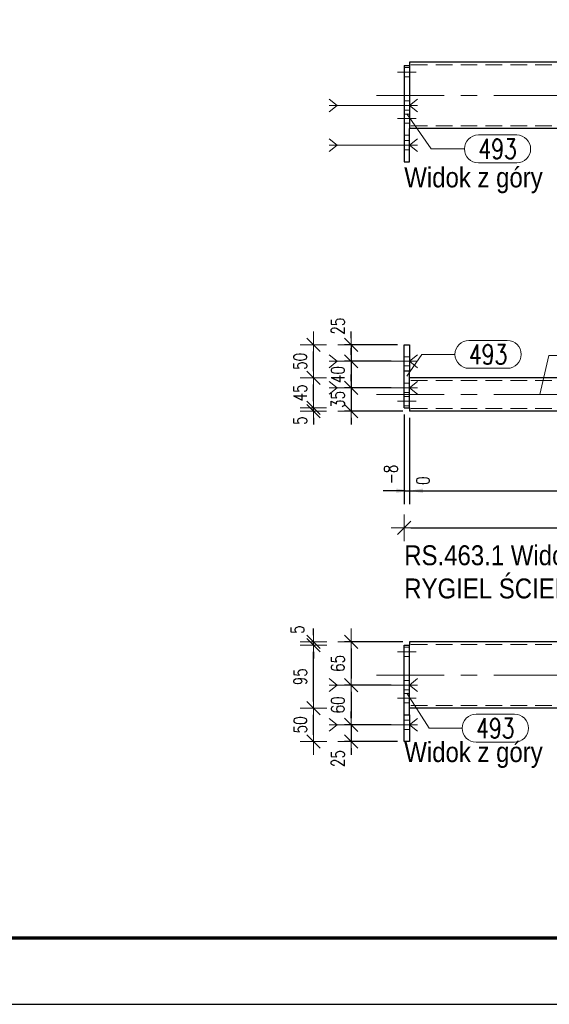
# Model space of a CAD drawing. Header units: millimetres. Extents: x -877 to 135, y 14151 to 14821.
# Tile 6 of 46: x -569 to -489, y 14151 to 14299. Entities that reach past the tile are written whole.
import ezdxf

# ---------------------------------------------------------------- set-up
doc = ezdxf.new("R2010")
doc.units = ezdxf.units.MM
doc.header["$LTSCALE"] = 10
doc.linetypes.add('HIDDEN', pattern=[0.375, 0.25, -0.125])
doc.linetypes.add('MITTE', pattern=[2, 1.25, -0.25, 0.25, -0.25])
doc.layers.get('Defpoints').update_dxf_attribs({"color": 1})
doc.layers.add('_FORMATKA', color=8, linetype='Continuous', plot=False)
for name, color, linetype, lineweight in [('_RAMKA', 7, 'Continuous', 35), ('PS_Bolt', 4, 'Continuous', 13), ('PS_DIM', 4, 'Continuous', 13), ('PS_Hidden', 2, 'HIDDEN', 9), ('PS_Mid', 5, 'MITTE', 15), ('PS_Pos', 1, 'Continuous', 15), ('PS_Shape', 161, 'Continuous', 30), ('PS_SOLID', 7, 'Continuous', 30), ('PS_TEXT', 3, 'Continuous', 18)]:
    doc.layers.add(name, color=color, linetype=linetype, lineweight=lineweight)
doc.styles.add('gil', font='txt', dxfattribs={"width": 0.9})
doc.styles.add('simplex', font='simplex.shx', dxfattribs={"width": 0.75})
doc.dimstyles.new('1_10_GŁ_DS1-LS10', dxfattribs={"dimtxt": 2, "dimasz": 2, "dimexe": 2, "dimexo": 1, "dimgap": 1, "dimtad": 1, "dimjust": 4, "dimdec": 0, "dimlfac": 10, "dimtxsty": 'simplex', "dimblk1": 'NONE', "dimsah": 1, "dimcen": 2, "dimclrd": 256, "dimclre": 256, "dimclrt": 3, "dimadec": 1, "dimazin": 0, "dimtfac": 1, "dimtdec": 0, "dimtmove": 2, "dimatfit": 3, "dimfxl": 1, "dimarcsym": 0})
doc.dimstyles.new('1_10_PRZ', dxfattribs={"dimtxt": 2, "dimasz": 1, "dimexe": 2, "dimexo": 5, "dimgap": 1, "dimtad": 1, "dimdec": 0, "dimlfac": 10, "dimtxsty": 'simplex', "dimblk": 'dimznak', "dimcen": 2, "dimse1": 1, "dimse2": 1, "dimclrt": 3, "dimadec": 1, "dimazin": 0, "dimtfac": 1, "dimtdec": 0, "dimtix": 1, "dimtmove": 2, "dimatfit": 3, "dimldrblk": 'dim-grot', "dimfxl": 1, "dimarcsym": 0})
doc.dimstyles.new('1_10_PRZ_DS1-LS10', dxfattribs={"dimtxt": 2, "dimasz": 1, "dimexe": 2, "dimexo": 5, "dimgap": 1, "dimtad": 1, "dimdec": 0, "dimlfac": 10, "dimtxsty": 'simplex', "dimblk": 'dimznak', "dimcen": 2, "dimse1": 1, "dimse2": 1, "dimclrt": 3, "dimadec": 1, "dimazin": 0, "dimtfac": 1, "dimtdec": 0, "dimtix": 1, "dimtmove": 2, "dimatfit": 3, "dimldrblk": 'dim-grot', "dimfxl": 1, "dimarcsym": 0})
doc.dimstyles.new('1_10_SC', dxfattribs={"dimtxt": 2, "dimasz": 1, "dimexe": 1, "dimexo": 1, "dimgap": 1, "dimtad": 1, "dimdec": 0, "dimlfac": 10, "dimtxsty": 'simplex', "dimblk": 'dimznak', "dimcen": 2, "dimclrd": 256, "dimclre": 256, "dimclrt": 3, "dimadec": 1, "dimazin": 0, "dimtfac": 1, "dimtdec": 0, "dimtix": 1, "dimtmove": 2, "dimatfit": 3, "dimldrblk": 'dim-grot', "dimfxl": 1, "dimarcsym": 0})

# ---------------------------------------------------------------- blocks, each defined once
blk = doc.blocks.new('dimznak')
at = {"color": 0}
for points in [[(0, 2), (0, -2)], [(-2, 0), (2, 0)]]:
    blk.add_lwpolyline(points, dxfattribs=at)
at = {"color": 2}
blk.add_lwpolyline([(1, 1), (-1, -1)], dxfattribs=at)
blk = doc.blocks.new('*D336')
at = {"layer": 'Defpoints', "color": 0, "transparency": 16777216}
for p in [(-511.03, 14250.44), (-519.03, 14247.94), (-512.03, 14247.94)]:
    blk.add_point(p, dxfattribs=at)
at = {"layer": 'PS_DIM', "lineweight": -2, "transparency": 16777216}
for p, q in [((-519.03, 14251.44), (-519.03, 14252.44)), ((-512.03, 14250.44), (-520.03, 14250.44)), ((-519.03, 14250.44), (-519.03, 14247.94)), ((-513.03, 14247.94), (-520.03, 14247.94)), ((-519.03, 14246.94), (-519.03, 14245.94))]:
    blk.add_line(p, q, dxfattribs=at)
for p, rotation in [((-519.03, 14250.44), 270), ((-519.03, 14247.94), 90)]:
    blk.add_blockref('dimznak', p, dxfattribs=dict(at, rotation=rotation))
at = {"layer": 'PS_DIM', "color": 3, "transparency": 16777216, "insert": (-521.03, 14253.24), "char_height": 2, "attachment_point": 5, "rotation": 90, "style": 'simplex'}
blk.add_mtext('25', dxfattribs=at)
blk = doc.blocks.new('dim-grot')
blk.add_hatch(color=256).paths.add_polyline_path([(0, 0), (-2, 0.5), (-2, -0.5)])
blk.add_lwpolyline([(0, 0), (-2, 0.5), (-2, -0.5), (0, 0)])
blk = doc.blocks.new('*D337')
at = {"layer": 'Defpoints', "color": 0, "transparency": 16777216}
for p in [(-512.03, 14247.94), (-519.03, 14243.94), (-512.03, 14243.94)]:
    blk.add_point(p, dxfattribs=at)
at = {"layer": 'PS_DIM', "lineweight": -2, "transparency": 16777216}
for p, q in [((-519.03, 14248.94), (-519.03, 14249.94)), ((-513.03, 14247.94), (-520.03, 14247.94)), ((-519.03, 14247.94), (-519.03, 14243.94)), ((-513.03, 14243.94), (-520.03, 14243.94)), ((-519.03, 14242.94), (-519.03, 14241.94))]:
    blk.add_line(p, q, dxfattribs=at)
for p, rotation in [((-519.03, 14247.94), 270), ((-519.03, 14243.94), 90)]:
    blk.add_blockref('dimznak', p, dxfattribs=dict(at, rotation=rotation))
at = {"layer": 'PS_DIM', "color": 3, "transparency": 16777216, "insert": (-521.03, 14245.94), "char_height": 2, "attachment_point": 5, "rotation": 90, "style": 'simplex'}
blk.add_mtext('40', dxfattribs=at)
blk = doc.blocks.new('*D338')
at = {"layer": 'Defpoints', "color": 0, "transparency": 16777216}
for p in [(-512.03, 14243.94), (-519.03, 14240.44), (-510.23, 14240.44)]:
    blk.add_point(p, dxfattribs=at)
at = {"layer": 'PS_DIM', "lineweight": -2, "transparency": 16777216}
for p, q in [((-519.03, 14244.94), (-519.03, 14245.94)), ((-513.03, 14243.94), (-520.03, 14243.94)), ((-519.03, 14243.94), (-519.03, 14240.44)), ((-511.23, 14240.44), (-520.03, 14240.44)), ((-519.03, 14239.44), (-519.03, 14238.44))]:
    blk.add_line(p, q, dxfattribs=at)
for p, rotation in [((-519.03, 14243.94), 270), ((-519.03, 14240.44), 90)]:
    blk.add_blockref('dimznak', p, dxfattribs=dict(at, rotation=rotation))
at = {"layer": 'PS_DIM', "color": 3, "transparency": 16777216, "insert": (-521.03, 14242.19), "char_height": 2, "attachment_point": 5, "rotation": 90, "style": 'simplex'}
blk.add_mtext('35', dxfattribs=at)
blk = doc.blocks.new('*D339')
at = {"layer": 'Defpoints', "color": 0, "transparency": 16777216}
for p in [(-524.73, 14240.94), (-511.03, 14240.94), (-510.23, 14240.44)]:
    blk.add_point(p, dxfattribs=at)
at = {"layer": 'PS_DIM', "color": 0, "lineweight": -2, "transparency": 16777216}
for p, q in [((-524.73, 14241.94), (-524.73, 14242.94)), ((-524.73, 14240.44), (-524.73, 14240.94)), ((-524.73, 14239.44), (-524.73, 14238.44))]:
    blk.add_line(p, q, dxfattribs=at)
for p, rotation in [((-524.73, 14240.94), 270), ((-524.73, 14240.44), 90)]:
    blk.add_blockref('dimznak', p, dxfattribs=dict(at, rotation=rotation))
at = {"layer": 'PS_DIM', "color": 3, "transparency": 16777216, "insert": (-526.73, 14239.01), "char_height": 2, "attachment_point": 5, "rotation": 90, "style": 'simplex'}
blk.add_mtext('5', dxfattribs=at)
blk = doc.blocks.new('*D340')
at = {"layer": 'Defpoints', "color": 0, "transparency": 16777216}
for p in [(-524.73, 14245.44), (-509.12, 14245.44), (-511.03, 14240.94)]:
    blk.add_point(p, dxfattribs=at)
at = {"layer": 'PS_DIM', "color": 0, "lineweight": -2, "transparency": 16777216}
blk.add_line((-524.73, 14241.94), (-524.73, 14244.44), dxfattribs=at)
for p, rotation in [((-524.73, 14245.44), 90), ((-524.73, 14240.94), 270)]:
    blk.add_blockref('dimznak', p, dxfattribs=dict(at, rotation=rotation))
at = {"layer": 'PS_DIM', "color": 3, "transparency": 16777216, "insert": (-526.73, 14243.19), "char_height": 2, "attachment_point": 5, "rotation": 90, "style": 'simplex'}
blk.add_mtext('45', dxfattribs=at)
blk = doc.blocks.new('*D341')
at = {"layer": 'Defpoints', "color": 0, "transparency": 16777216}
for p in [(-524.73, 14250.44), (-511.03, 14250.44), (-509.12, 14245.44)]:
    blk.add_point(p, dxfattribs=at)
at = {"layer": 'PS_DIM', "color": 0, "lineweight": -2, "transparency": 16777216}
blk.add_line((-524.73, 14246.44), (-524.73, 14249.44), dxfattribs=at)
for p, rotation in [((-524.73, 14250.44), 90), ((-524.73, 14245.44), 270)]:
    blk.add_blockref('dimznak', p, dxfattribs=dict(at, rotation=rotation))
at = {"layer": 'PS_DIM', "color": 3, "transparency": 16777216, "insert": (-526.73, 14247.94), "char_height": 2, "attachment_point": 5, "rotation": 90, "style": 'simplex'}
blk.add_mtext('50', dxfattribs=at)
blk = doc.blocks.new('*D347')
at = {"layer": 'Defpoints', "color": 0, "transparency": 16777216}
for p in [(-511.03, 14240.94), (-510.23, 14240.44), (-510.23, 14228.44)]:
    blk.add_point(p, dxfattribs=at)
at = {"layer": 'PS_DIM', "lineweight": -2, "transparency": 16777216}
for p, q in [((-511.03, 14239.94), (-511.03, 14226.44)), ((-510.23, 14239.44), (-510.23, 14226.44)), ((-511.03, 14228.44), (-513.03, 14228.44)), ((-511.03, 14228.44), (-510.23, 14228.44)), ((-508.23, 14228.44), (-506.23, 14228.44))]:
    blk.add_line(p, q, dxfattribs=at)
at = {"layer": 'PS_DIM', "transparency": 16777216}
blk.add_solid([(-508.23, 14228.77), (-508.23, 14228.11), (-510.23, 14228.44)], dxfattribs=at)
at = {"layer": 'PS_DIM', "color": 3, "transparency": 16777216, "insert": (-513.05, 14230.89), "char_height": 2, "attachment_point": 5, "rotation": 90, "style": 'simplex'}
blk.add_mtext('-8', dxfattribs=at)
blk = doc.blocks.new('_None')
blk = doc.blocks.new('*D348')
at = {"layer": 'Defpoints', "color": 0, "transparency": 16777216}
for p in [(-510.23, 14240.44), (-510.23, 14240.44), (-510.23, 14228.44)]:
    blk.add_point(p, dxfattribs=at)
at = {"layer": 'PS_DIM', "lineweight": -2, "transparency": 16777216}
for p, q in [((-510.23, 14239.44), (-510.23, 14226.44)), ((-510.23, 14239.44), (-510.23, 14226.44)), ((-512.23, 14228.44), (-514.23, 14228.44)), ((-510.23, 14228.44), (-508.23, 14228.44))]:
    blk.add_line(p, q, dxfattribs=at)
at = {"layer": 'PS_DIM', "transparency": 16777216}
blk.add_solid([(-512.23, 14228.77), (-512.23, 14228.11), (-510.23, 14228.44)], dxfattribs=at)
at = {"layer": 'PS_DIM', "color": 3, "transparency": 16777216, "insert": (-508.21, 14229.96), "char_height": 2, "attachment_point": 5, "rotation": 90, "style": 'simplex'}
blk.add_mtext('0', dxfattribs=at)
blk = doc.blocks.new('*D349')
at = {"layer": 'Defpoints', "color": 0, "transparency": 16777216}
for p in [(-510.23, 14240.44), (-457.83, 14240.44), (-457.83, 14228.44)]:
    blk.add_point(p, dxfattribs=at)
at = {"layer": 'PS_DIM', "lineweight": -2, "transparency": 16777216}
for p, q in [((-510.23, 14239.44), (-510.23, 14226.44)), ((-457.83, 14239.44), (-457.83, 14226.44)), ((-510.23, 14228.44), (-459.83, 14228.44))]:
    blk.add_line(p, q, dxfattribs=at)
at = {"layer": 'PS_DIM', "transparency": 16777216}
blk.add_solid([(-459.83, 14228.77), (-459.83, 14228.11), (-457.83, 14228.44)], dxfattribs=at)
at = {"layer": 'PS_DIM', "color": 3, "transparency": 16777216, "insert": (-459.85, 14232.1), "char_height": 2, "attachment_point": 5, "rotation": 90, "style": 'simplex'}
blk.add_mtext('2083', dxfattribs=at)
blk = doc.blocks.new('*D350')
at = {"layer": 'Defpoints', "color": 0, "transparency": 16777216}
for p in [(-457.03, 14240.94), (-510.23, 14240.44), (-457.03, 14228.44)]:
    blk.add_point(p, dxfattribs=at)
at = {"layer": 'PS_DIM', "lineweight": -2, "transparency": 16777216}
for p, q in [((-510.23, 14239.44), (-510.23, 14226.44)), ((-457.03, 14239.94), (-457.03, 14226.44)), ((-510.23, 14228.44), (-459.03, 14228.44))]:
    blk.add_line(p, q, dxfattribs=at)
at = {"layer": 'PS_DIM', "transparency": 16777216}
blk.add_solid([(-459.03, 14228.77), (-459.03, 14228.11), (-457.03, 14228.44)], dxfattribs=at)
at = {"layer": 'PS_DIM', "color": 3, "transparency": 16777216, "insert": (-455.01, 14231.78), "char_height": 2, "attachment_point": 5, "rotation": 90, "style": 'simplex'}
blk.add_mtext('2091', dxfattribs=at)
blk = doc.blocks.new('*D351')
at = {"layer": 'Defpoints', "color": 0, "transparency": 16777216}
for p in [(-510.23, 14205.67), (-519.03, 14199.17), (-512.03, 14199.17)]:
    blk.add_point(p, dxfattribs=at)
at = {"layer": 'PS_DIM', "lineweight": -2, "transparency": 16777216}
for p, q in [((-511.23, 14205.67), (-520.03, 14205.67)), ((-519.03, 14204.67), (-519.03, 14200.17)), ((-513.03, 14199.17), (-520.03, 14199.17))]:
    blk.add_line(p, q, dxfattribs=at)
for p, rotation in [((-519.03, 14205.67), 90), ((-519.03, 14199.17), 270)]:
    blk.add_blockref('dimznak', p, dxfattribs=dict(at, rotation=rotation))
at = {"layer": 'PS_DIM', "color": 3, "transparency": 16777216, "insert": (-521.03, 14202.42), "char_height": 2, "attachment_point": 5, "rotation": 90, "style": 'simplex'}
blk.add_mtext('65', dxfattribs=at)
blk = doc.blocks.new('*D352')
at = {"layer": 'Defpoints', "color": 0, "transparency": 16777216}
for p in [(-512.03, 14199.17), (-519.03, 14193.17), (-512.03, 14193.17)]:
    blk.add_point(p, dxfattribs=at)
at = {"layer": 'PS_DIM', "lineweight": -2, "transparency": 16777216}
for p, q in [((-513.03, 14199.17), (-520.03, 14199.17)), ((-519.03, 14198.17), (-519.03, 14194.17)), ((-513.03, 14193.17), (-520.03, 14193.17))]:
    blk.add_line(p, q, dxfattribs=at)
for p, rotation in [((-519.03, 14199.17), 90), ((-519.03, 14193.17), 270)]:
    blk.add_blockref('dimznak', p, dxfattribs=dict(at, rotation=rotation))
at = {"layer": 'PS_DIM', "color": 3, "transparency": 16777216, "insert": (-521.03, 14196.17), "char_height": 2, "attachment_point": 5, "rotation": 90, "style": 'simplex'}
blk.add_mtext('60', dxfattribs=at)
blk = doc.blocks.new('*D353')
at = {"layer": 'Defpoints', "color": 0, "transparency": 16777216}
for p in [(-512.03, 14193.17), (-519.03, 14190.67), (-511.03, 14190.67)]:
    blk.add_point(p, dxfattribs=at)
at = {"layer": 'PS_DIM', "lineweight": -2, "transparency": 16777216}
for p, q in [((-519.03, 14194.17), (-519.03, 14195.17)), ((-513.03, 14193.17), (-520.03, 14193.17)), ((-519.03, 14193.17), (-519.03, 14190.67)), ((-512.03, 14190.67), (-520.03, 14190.67)), ((-519.03, 14189.67), (-519.03, 14188.67))]:
    blk.add_line(p, q, dxfattribs=at)
for p, rotation in [((-519.03, 14193.17), 270), ((-519.03, 14190.67), 90)]:
    blk.add_blockref('dimznak', p, dxfattribs=dict(at, rotation=rotation))
at = {"layer": 'PS_DIM', "color": 3, "transparency": 16777216, "insert": (-521.03, 14188.09), "char_height": 2, "attachment_point": 5, "rotation": 90, "style": 'simplex'}
blk.add_mtext('25', dxfattribs=at)
blk = doc.blocks.new('*D354')
at = {"layer": 'Defpoints', "color": 0, "transparency": 16777216}
for p in [(-524.7, 14195.67), (-510.23, 14195.67), (-510.23, 14190.67)]:
    blk.add_point(p, dxfattribs=at)
at = {"layer": 'PS_DIM', "color": 0, "lineweight": -2, "transparency": 16777216}
blk.add_line((-524.7, 14191.67), (-524.7, 14194.67), dxfattribs=at)
for p, rotation in [((-524.7, 14195.67), 90), ((-524.7, 14190.67), 270)]:
    blk.add_blockref('dimznak', p, dxfattribs=dict(at, rotation=rotation))
at = {"layer": 'PS_DIM', "color": 3, "transparency": 16777216, "insert": (-526.7, 14193.17), "char_height": 2, "attachment_point": 5, "rotation": 90, "style": 'simplex'}
blk.add_mtext('50', dxfattribs=at)
blk = doc.blocks.new('*D355')
at = {"layer": 'Defpoints', "color": 0, "transparency": 16777216}
for p in [(-524.7, 14205.17), (-511.03, 14205.17), (-510.23, 14195.67)]:
    blk.add_point(p, dxfattribs=at)
at = {"layer": 'PS_DIM', "color": 0, "lineweight": -2, "transparency": 16777216}
blk.add_line((-524.7, 14196.67), (-524.7, 14204.17), dxfattribs=at)
for p, rotation in [((-524.7, 14205.17), 90), ((-524.7, 14195.67), 270)]:
    blk.add_blockref('dimznak', p, dxfattribs=dict(at, rotation=rotation))
at = {"layer": 'PS_DIM', "color": 3, "transparency": 16777216, "insert": (-526.7, 14200.42), "char_height": 2, "attachment_point": 5, "rotation": 90, "style": 'simplex'}
blk.add_mtext('95', dxfattribs=at)
blk = doc.blocks.new('*D356')
at = {"layer": 'Defpoints', "color": 0, "transparency": 16777216}
for p in [(-524.7, 14205.67), (-511.03, 14205.17), (-510.23, 14205.67)]:
    blk.add_point(p, dxfattribs=at)
at = {"layer": 'PS_DIM', "color": 0, "lineweight": -2, "transparency": 16777216}
for p, q in [((-524.7, 14206.67), (-524.7, 14207.67)), ((-524.7, 14205.17), (-524.7, 14205.67)), ((-524.7, 14204.17), (-524.7, 14203.17))]:
    blk.add_line(p, q, dxfattribs=at)
for p, rotation in [((-524.7, 14205.67), 270), ((-524.7, 14205.17), 90)]:
    blk.add_blockref('dimznak', p, dxfattribs=dict(at, rotation=rotation))
at = {"layer": 'PS_DIM', "color": 3, "transparency": 16777216, "insert": (-527.15, 14207.52), "char_height": 2, "attachment_point": 5, "rotation": 90, "style": 'simplex'}
blk.add_mtext('5', dxfattribs=at)
blk = doc.blocks.new('*D566')
at = {"layer": 'Defpoints', "color": 0, "transparency": 16777216}
for p in [(-511.03, 14240.94), (-457.03, 14240.94), (-457.03, 14222.84)]:
    blk.add_point(p, dxfattribs=at)
at = {"layer": 'PS_DIM', "color": 0, "lineweight": -2, "transparency": 16777216}
blk.add_line((-510.03, 14222.84), (-458.03, 14222.84), dxfattribs=at)
at = {"layer": 'PS_DIM', "color": 0, "lineweight": -2, "transparency": 16777216, "rotation": 180}
blk.add_blockref('dimznak', (-511.03, 14222.84), dxfattribs=at)
at = {"layer": 'PS_DIM', "color": 0, "lineweight": -2, "transparency": 16777216}
blk.add_blockref('dimznak', (-457.03, 14222.84), dxfattribs=at)
at = {"layer": 'PS_DIM', "color": 3, "transparency": 16777216, "insert": (-484.03, 14224.88), "char_height": 2, "attachment_point": 5, "style": 'simplex'}
blk.add_mtext('2099', dxfattribs=at)
blk = doc.blocks.new('*U279')
at = {"layer": '_FORMATKA', "lineweight": -3}
blk.add_lwpolyline([(-1000, 0), (0, 0), (0, 594), (-1000, 594)], close=True, dxfattribs=at)
at = {"layer": '_RAMKA', "lineweight": -3, "const_width": 0.5}
blk.add_lwpolyline([(-970, 10), (-10, 10), (-10, 584), (-970, 584)], close=True, dxfattribs=at)
blk = doc.blocks.new('*X882')
at = {"color": 5, "linetype": 'Continuous'}
for p, q in [((-522.33, 14287.46), (-521.13, 14286.5)), ((-509.03, 14287.46), (-510.23, 14286.5)), ((-521.13, 14286.5), (-522.33, 14285.54)), ((-509.03, 14286.5), (-522.33, 14286.5)), ((-510.23, 14286.5), (-509.03, 14285.54))]:
    blk.add_line(p, q, dxfattribs=at)
blk = doc.blocks.new('*X883')
at = {"color": 5, "linetype": 'Continuous'}
for p, q in [((-522.33, 14281.46), (-521.13, 14280.5)), ((-509.03, 14281.46), (-510.23, 14280.5)), ((-521.13, 14280.5), (-522.33, 14279.54)), ((-509.03, 14280.5), (-522.33, 14280.5)), ((-510.23, 14280.5), (-509.03, 14279.54))]:
    blk.add_line(p, q, dxfattribs=at)
blk = doc.blocks.new('*X888')
at = {"color": 1}
for p, q in [((-485.03, 14292.26), (-485.03, 14293)), ((-483.03, 14292.26), (-483.03, 14293)), ((-485.26, 14290.63), (-484.8, 14291.72)), ((-484.8, 14291.72), (-485.03, 14292.26)), ((-483.26, 14290.63), (-482.8, 14291.72)), ((-482.8, 14291.72), (-483.03, 14292.26)), ((-484.8, 14289.55), (-485.26, 14290.63)), ((-482.8, 14289.55), (-483.26, 14290.63)), ((-485.26, 14288.47), (-484.8, 14289.55)), ((-484.8, 14287.38), (-485.26, 14288.47)), ((-483.26, 14288.47), (-482.8, 14289.55)), ((-482.8, 14287.38), (-483.26, 14288.47)), ((-485.26, 14286.3), (-484.8, 14287.38)), ((-483.26, 14286.3), (-482.8, 14287.38)), ((-484.8, 14285.22), (-485.26, 14286.3)), ((-485.26, 14284.13), (-484.8, 14285.22)), ((-482.8, 14285.22), (-483.26, 14286.3)), ((-483.26, 14284.13), (-482.8, 14285.22)), ((-485.03, 14283.59), (-485.26, 14284.13)), ((-483.03, 14283.59), (-483.26, 14284.13)), ((-485.03, 14283), (-485.03, 14283.59)), ((-483.03, 14283), (-483.03, 14283.59))]:
    blk.add_line(p, q, dxfattribs=at)
at = {"layer": 'PS_Hidden', "color": 2, "linetype": 'HIDDEN'}
for p, q in [((-511.03, 14292.2), (-510.23, 14292.2)), ((-485.03, 14292.6), (-510.23, 14292.6)), ((-457.83, 14292.6), (-483.03, 14292.6)), ((-457.03, 14292.2), (-457.83, 14292.2)), ((-457.83, 14291.2), (-457.03, 14291.2)), ((-511.03, 14290.8), (-510.23, 14290.8)), ((-457.03, 14290.8), (-457.83, 14290.8)), ((-457.83, 14289.8), (-457.03, 14289.8)), ((-511.03, 14287.2), (-510.23, 14287.2)), ((-511.03, 14285.8), (-510.23, 14285.8)), ((-457.83, 14286.2), (-457.03, 14286.2)), ((-511.03, 14285.2), (-510.23, 14285.2)), ((-511.03, 14283.8), (-510.23, 14283.8)), ((-457.03, 14285.2), (-457.83, 14285.2)), ((-457.83, 14284.8), (-457.03, 14284.8)), ((-457.03, 14283.8), (-457.83, 14283.8)), ((-485.03, 14283.4), (-510.23, 14283.4)), ((-457.83, 14283.4), (-483.03, 14283.4)), ((-510.23, 14282), (-511.03, 14282)), ((-511.03, 14281.2), (-510.23, 14281.2)), ((-511.03, 14279.8), (-510.23, 14279.8))]:
    blk.add_line(p, q, dxfattribs=at)
at = {"layer": 'PS_Mid', "color": 5, "linetype": 'MITTE'}
for p, q in [((-509.23, 14291.5), (-512.03, 14291.5)), ((-458.83, 14291.5), (-456.03, 14291.5)), ((-456.03, 14290.5), (-458.83, 14290.5)), ((-485.03, 14288), (-515.23, 14288)), ((-452.83, 14288), (-483.03, 14288)), ((-509.23, 14286.5), (-512.03, 14286.5)), ((-456.03, 14285.5), (-458.83, 14285.5)), ((-509.23, 14284.5), (-512.03, 14284.5)), ((-458.83, 14284.5), (-456.03, 14284.5)), ((-509.23, 14280.5), (-512.03, 14280.5))]:
    blk.add_line(p, q, dxfattribs=at)
at = {"layer": 'PS_SOLID', "color": 7, "linetype": 'Continuous'}
for p, q in [((-510.23, 14293), (-510.23, 14283)), ((-485.03, 14293), (-510.23, 14293)), ((-457.83, 14293), (-483.03, 14293)), ((-457.83, 14283), (-457.83, 14293)), ((-511.03, 14292.5), (-511.03, 14278)), ((-511.03, 14292.5), (-510.23, 14292.5)), ((-457.83, 14292.5), (-457.03, 14292.5)), ((-457.03, 14283.5), (-457.03, 14292.5)), ((-510.23, 14278), (-510.23, 14283)), ((-485.03, 14283), (-510.23, 14283)), ((-457.83, 14283), (-483.03, 14283)), ((-457.83, 14283.5), (-457.03, 14283.5)), ((-511.03, 14278), (-510.23, 14278))]:
    blk.add_line(p, q, dxfattribs=at)
blk = doc.blocks.new('*X891')
at = {"color": 1}
for p, q in [((-510.63, 14285.25), (-506.96, 14279.94)), ((-499.86, 14282.04), (-494.08, 14282.04)), ((-506.96, 14279.94), (-501.96, 14279.94)), ((-499.86, 14277.84), (-494.08, 14277.84))]:
    blk.add_line(p, q, dxfattribs=at)
for centre, start, end in [((-499.86, 14279.94), 90, 270), ((-494.08, 14279.94), 270, 90)]:
    blk.add_arc(centre, 2.1, start, end, dxfattribs=at)
at = {"color": 30, "style": 'simplex', "width": 0.75}
blk.add_text('493', height=3, dxfattribs=at).set_placement((-499.86, 14278.44))
blk = doc.blocks.new('*X892')
at = {"color": 3, "style": 'gil', "width": 0.9}
blk.add_text('Widok z góry', height=3, dxfattribs=at).set_placement((-511.03, 14274.15))
blk = doc.blocks.new('*X893')
at = {"color": 5, "linetype": 'Continuous'}
for p, q in [((-522.33, 14248.9), (-521.13, 14247.94)), ((-509.03, 14248.9), (-510.23, 14247.94)), ((-521.13, 14247.94), (-522.33, 14246.98)), ((-509.03, 14247.94), (-522.33, 14247.94)), ((-510.23, 14247.94), (-509.03, 14246.98))]:
    blk.add_line(p, q, dxfattribs=at)
blk = doc.blocks.new('*X894')
at = {"color": 5, "linetype": 'Continuous'}
for p, q in [((-522.33, 14244.9), (-521.13, 14243.94)), ((-521.13, 14243.94), (-522.33, 14242.98)), ((-509.03, 14243.94), (-522.33, 14243.94)), ((-509.03, 14244.9), (-510.23, 14243.94)), ((-510.23, 14243.94), (-509.03, 14242.98))]:
    blk.add_line(p, q, dxfattribs=at)
blk = doc.blocks.new('*X899')
at = {"color": 1}
for p, q in [((-485.03, 14245.44), (-485.03, 14245.15)), ((-483.03, 14245.44), (-483.03, 14245.15)), ((-484.91, 14244.88), (-485.14, 14244.33)), ((-485.14, 14244.33), (-484.91, 14243.79)), ((-484.91, 14243.79), (-485.14, 14243.25)), ((-485.03, 14245.15), (-484.91, 14244.88)), ((-482.91, 14244.88), (-483.14, 14244.33)), ((-483.14, 14244.33), (-482.91, 14243.79)), ((-482.91, 14243.79), (-483.14, 14243.25)), ((-483.03, 14245.15), (-482.91, 14244.88)), ((-485.14, 14243.25), (-484.91, 14242.71)), ((-484.91, 14242.71), (-485.14, 14242.17)), ((-483.14, 14243.25), (-482.91, 14242.71)), ((-482.91, 14242.71), (-483.14, 14242.17)), ((-485.14, 14242.17), (-484.91, 14241.62)), ((-484.91, 14241.62), (-485.14, 14241.08)), ((-485.14, 14241.08), (-485.03, 14240.81)), ((-485.03, 14240.81), (-485.03, 14240.44)), ((-483.14, 14242.17), (-482.91, 14241.62)), ((-482.91, 14241.62), (-483.14, 14241.08)), ((-483.14, 14241.08), (-483.03, 14240.81)), ((-483.03, 14240.81), (-483.03, 14240.44))]:
    blk.add_line(p, q, dxfattribs=at)
at = {"layer": 'PS_Hidden', "color": 2, "linetype": 'HIDDEN'}
for p, q in [((-511.03, 14248.64), (-510.23, 14248.64)), ((-457.83, 14248.64), (-457.03, 14248.64)), ((-511.03, 14247.24), (-510.23, 14247.24)), ((-457.83, 14247.24), (-457.03, 14247.24)), ((-511.03, 14244.64), (-510.23, 14244.64)), ((-485.03, 14245.04), (-510.23, 14245.04)), ((-457.83, 14245.04), (-483.03, 14245.04)), ((-457.03, 14244.64), (-457.83, 14244.64)), ((-511.03, 14243.24), (-510.23, 14243.24)), ((-511.03, 14242.64), (-510.23, 14242.64)), ((-457.03, 14243.24), (-457.83, 14243.24)), ((-457.03, 14242.64), (-457.83, 14242.64)), ((-511.03, 14241.24), (-510.23, 14241.24)), ((-485.03, 14240.84), (-510.23, 14240.84)), ((-457.83, 14240.84), (-483.03, 14240.84)), ((-457.03, 14241.24), (-457.83, 14241.24))]:
    blk.add_line(p, q, dxfattribs=at)
at = {"layer": 'PS_Mid', "color": 5, "linetype": 'MITTE'}
for p, q in [((-509.23, 14247.94), (-512.03, 14247.94)), ((-456.03, 14247.94), (-458.83, 14247.94)), ((-456.03, 14247.94), (-458.83, 14247.94)), ((-509.23, 14243.94), (-512.03, 14243.94)), ((-509.23, 14243.94), (-512.03, 14243.94)), ((-458.83, 14243.94), (-456.03, 14243.94)), ((-485.03, 14242.94), (-515.23, 14242.94)), ((-452.83, 14242.94), (-483.03, 14242.94)), ((-509.23, 14241.94), (-512.03, 14241.94)), ((-458.83, 14241.94), (-456.03, 14241.94))]:
    blk.add_line(p, q, dxfattribs=at)
at = {"layer": 'PS_SOLID', "color": 7, "linetype": 'Continuous'}
for p, q in [((-511.03, 14246.44), (-511.03, 14250.44)), ((-511.03, 14250.44), (-510.23, 14250.44)), ((-510.23, 14250.44), (-510.23, 14246.44)), ((-457.83, 14245.44), (-457.83, 14250.44)), ((-457.83, 14250.44), (-457.03, 14250.44)), ((-457.03, 14240.94), (-457.03, 14250.44)), ((-511.03, 14240.94), (-511.03, 14246.44)), ((-510.23, 14246.44), (-511.03, 14246.44)), ((-510.23, 14240.94), (-510.23, 14246.44)), ((-485.03, 14245.44), (-510.23, 14245.44)), ((-457.83, 14245.44), (-483.03, 14245.44)), ((-457.83, 14245.44), (-457.83, 14240.44)), ((-511.03, 14240.94), (-510.23, 14240.94)), ((-510.23, 14240.94), (-510.23, 14240.44)), ((-457.83, 14240.94), (-457.03, 14240.94)), ((-485.03, 14240.44), (-510.23, 14240.44)), ((-457.83, 14240.44), (-483.03, 14240.44))]:
    blk.add_line(p, q, dxfattribs=at)
blk = doc.blocks.new('*X900')
at = {"color": 1}
for p, q in [((-474.25, 14250.91), (-484.24, 14250.91)), ((-484.24, 14250.91), (-484.24, 14246.71)), ((-474.25, 14246.71), (-474.25, 14250.91)), ((-490.62, 14242.94), (-489.24, 14248.81)), ((-489.24, 14248.81), (-484.24, 14248.81)), ((-484.24, 14246.71), (-474.25, 14246.71))]:
    blk.add_line(p, q, dxfattribs=at)
at = {"color": 30, "style": 'simplex', "width": 0.75}
blk.add_text('463', height=3, dxfattribs=at).set_placement((-482.14, 14247.31))
blk = doc.blocks.new('*X902')
at = {"color": 1}
for p, q in [((-501.29, 14251.09), (-495.5, 14251.09)), ((-510.63, 14245.69), (-508.39, 14248.99)), ((-508.39, 14248.99), (-503.39, 14248.99)), ((-501.29, 14246.89), (-495.5, 14246.89))]:
    blk.add_line(p, q, dxfattribs=at)
for centre, start, end in [((-501.29, 14248.99), 90, 270), ((-495.5, 14248.99), 270, 90)]:
    blk.add_arc(centre, 2.1, start, end, dxfattribs=at)
at = {"color": 30, "style": 'simplex', "width": 0.75}
blk.add_text('493', height=3, dxfattribs=at).set_placement((-501.29, 14247.49))
blk = doc.blocks.new('*X903')
at = {"color": 3, "style": 'gil', "width": 0.9}
for s, p in [('RS.463.1 Widok z przodu (Sc1:10)', (-511.03, 14217.22)), ('RYGIEL ŚCIENNY (1 x)', (-511.03, 14212.22))]:
    blk.add_text(s, height=3, dxfattribs=at).set_placement(p)
blk = doc.blocks.new('*X904')
at = {"color": 5, "linetype": 'Continuous'}
for p, q in [((-522.33, 14200.13), (-521.13, 14199.17)), ((-521.13, 14199.17), (-522.33, 14198.21)), ((-509.03, 14199.17), (-522.33, 14199.17)), ((-509.03, 14200.13), (-510.23, 14199.17)), ((-510.23, 14199.17), (-509.03, 14198.21))]:
    blk.add_line(p, q, dxfattribs=at)
blk = doc.blocks.new('*X905')
at = {"color": 5, "linetype": 'Continuous'}
for p, q in [((-522.33, 14194.13), (-521.13, 14193.17)), ((-509.03, 14194.13), (-510.23, 14193.17)), ((-521.13, 14193.17), (-522.33, 14192.21)), ((-509.03, 14193.17), (-522.33, 14193.17)), ((-510.23, 14193.17), (-509.03, 14192.21))]:
    blk.add_line(p, q, dxfattribs=at)
blk = doc.blocks.new('*X910')
at = {"color": 1}
for p, q in [((-485.03, 14204.93), (-485.03, 14205.67)), ((-483.03, 14204.93), (-483.03, 14205.67)), ((-485.26, 14203.3), (-484.8, 14204.39)), ((-484.8, 14204.39), (-485.03, 14204.93)), ((-483.26, 14203.3), (-482.8, 14204.39)), ((-482.8, 14204.39), (-483.03, 14204.93)), ((-484.8, 14202.22), (-485.26, 14203.3)), ((-485.26, 14201.14), (-484.8, 14202.22)), ((-482.8, 14202.22), (-483.26, 14203.3)), ((-483.26, 14201.14), (-482.8, 14202.22)), ((-484.8, 14200.05), (-485.26, 14201.14)), ((-482.8, 14200.05), (-483.26, 14201.14)), ((-485.26, 14198.97), (-484.8, 14200.05)), ((-483.26, 14198.97), (-482.8, 14200.05)), ((-484.8, 14197.88), (-485.26, 14198.97)), ((-485.26, 14196.8), (-484.8, 14197.88)), ((-482.8, 14197.88), (-483.26, 14198.97)), ((-483.26, 14196.8), (-482.8, 14197.88)), ((-485.03, 14196.26), (-485.26, 14196.8)), ((-485.03, 14195.67), (-485.03, 14196.26)), ((-483.03, 14196.26), (-483.26, 14196.8)), ((-483.03, 14195.67), (-483.03, 14196.26))]:
    blk.add_line(p, q, dxfattribs=at)
at = {"layer": 'PS_Hidden', "color": 2, "linetype": 'HIDDEN'}
for p, q in [((-485.03, 14205.27), (-510.23, 14205.27)), ((-457.83, 14205.27), (-483.03, 14205.27)), ((-511.03, 14204.87), (-510.23, 14204.87)), ((-457.03, 14204.87), (-457.83, 14204.87)), ((-457.83, 14203.87), (-457.03, 14203.87)), ((-511.03, 14203.47), (-510.23, 14203.47)), ((-457.03, 14203.47), (-457.83, 14203.47)), ((-457.83, 14202.47), (-457.03, 14202.47)), ((-511.03, 14199.87), (-510.23, 14199.87)), ((-511.03, 14198.47), (-510.23, 14198.47)), ((-511.03, 14197.87), (-510.23, 14197.87)), ((-457.83, 14198.87), (-457.03, 14198.87)), ((-457.03, 14197.87), (-457.83, 14197.87)), ((-511.03, 14196.47), (-510.23, 14196.47)), ((-457.83, 14197.47), (-457.03, 14197.47)), ((-457.03, 14196.47), (-457.83, 14196.47)), ((-485.03, 14196.07), (-510.23, 14196.07)), ((-457.83, 14196.07), (-483.03, 14196.07)), ((-511.03, 14193.87), (-510.23, 14193.87)), ((-511.03, 14192.47), (-510.23, 14192.47))]:
    blk.add_line(p, q, dxfattribs=at)
at = {"layer": 'PS_Mid', "color": 5, "linetype": 'MITTE'}
for p, q in [((-509.23, 14204.17), (-512.03, 14204.17)), ((-458.83, 14204.17), (-456.03, 14204.17)), ((-456.03, 14203.17), (-458.83, 14203.17)), ((-485.03, 14200.67), (-515.23, 14200.67)), ((-452.83, 14200.67), (-483.03, 14200.67)), ((-509.23, 14199.17), (-512.03, 14199.17)), ((-456.03, 14198.17), (-458.83, 14198.17)), ((-509.23, 14197.17), (-512.03, 14197.17)), ((-458.83, 14197.17), (-456.03, 14197.17)), ((-509.23, 14193.17), (-512.03, 14193.17))]:
    blk.add_line(p, q, dxfattribs=at)
at = {"layer": 'PS_SOLID', "color": 7, "linetype": 'Continuous'}
for p, q in [((-511.03, 14194.67), (-511.03, 14205.17)), ((-511.03, 14205.17), (-510.23, 14205.17)), ((-510.23, 14205.67), (-510.23, 14205.17)), ((-485.03, 14205.67), (-510.23, 14205.67)), ((-510.23, 14194.67), (-510.23, 14205.17)), ((-457.83, 14205.67), (-483.03, 14205.67)), ((-457.83, 14205.67), (-457.83, 14205.17)), ((-457.83, 14196.17), (-457.83, 14205.17)), ((-457.83, 14205.17), (-457.03, 14205.17)), ((-457.03, 14196.17), (-457.03, 14205.17)), ((-485.03, 14195.67), (-510.23, 14195.67)), ((-457.83, 14195.67), (-483.03, 14195.67)), ((-457.83, 14196.17), (-457.03, 14196.17)), ((-457.83, 14196.17), (-457.83, 14195.67)), ((-511.03, 14190.67), (-511.03, 14194.67)), ((-511.03, 14194.67), (-510.23, 14194.67)), ((-510.23, 14194.67), (-510.23, 14190.67)), ((-510.23, 14190.67), (-511.03, 14190.67))]:
    blk.add_line(p, q, dxfattribs=at)
blk = doc.blocks.new('*X913')
at = {"color": 1}
for p, q in [((-510.63, 14197.92), (-507.3, 14192.67)), ((-500.2, 14194.77), (-494.41, 14194.77)), ((-507.3, 14192.67), (-502.3, 14192.67)), ((-500.2, 14190.57), (-494.41, 14190.57))]:
    blk.add_line(p, q, dxfattribs=at)
for centre, start, end in [((-500.2, 14192.67), 90, 270), ((-494.41, 14192.67), 270, 90)]:
    blk.add_arc(centre, 2.1, start, end, dxfattribs=at)
at = {"color": 30, "style": 'simplex', "width": 0.75}
blk.add_text('493', height=3, dxfattribs=at).set_placement((-500.2, 14191.17))
blk = doc.blocks.new('*X914')
at = {"color": 3, "style": 'gil', "width": 0.9}
blk.add_text('Widok z góry', height=3, dxfattribs=at).set_placement((-511.03, 14187.57))

msp = doc.modelspace()

# ---------------------------------------------------------------- block references
at = {"layer": 'PS_Bolt', "color": 5}
for name in ['*X882', '*X883', '*X893', '*X894', '*X904', '*X905']:
    msp.add_blockref(name, (0, 0), dxfattribs=at)
at = {"layer": 'PS_DIM'}
msp.add_blockref('*U279', (129.44, 14151.07), dxfattribs=at)
at = {"layer": 'PS_Pos'}
for name in ['*X891', '*X902', '*X900', '*X913']:
    msp.add_blockref(name, (0, 0), dxfattribs=at)
at = {"layer": 'PS_Shape', "color": 20}
for name in ['*X888', '*X899', '*X910']:
    msp.add_blockref(name, (0, 0), dxfattribs=at)
at = {"layer": 'PS_TEXT'}
for name in ['*X892', '*X903', '*X914']:
    msp.add_blockref(name, (0, 0), dxfattribs=at)

# ---------------------------------------------------------------- dimensions: what is measured, and where the dimension line sits
at = {"layer": 'PS_DIM'}
for base, p1, p2, dimstyle, picture, middle in [((-519.03, 14247.94), (-511.03, 14250.44), (-512.03, 14247.94), '1_10_SC', '*D336', (-521.03, 14253.24)), ((-524.73, 14240.94), (-510.23, 14240.44), (-511.03, 14240.94), '1_10_PRZ', '*D339', (-526.73, 14239.01)), ((-524.7, 14205.67), (-511.03, 14205.17), (-510.23, 14205.67), '1_10_PRZ', '*D356', (-527.15, 14207.52)), ((-519.03, 14190.67), (-512.03, 14193.17), (-511.03, 14190.67), '1_10_SC', '*D353', (-521.03, 14188.09))]:
    dim = msp.add_linear_dim(base=base, p1=p1, p2=p2, angle=90, dimstyle=dimstyle, dxfattribs=at)
    dim.commit()
    dim.dimension.update_dxf_attribs({"geometry": picture, "text_midpoint": middle, "dimtype": 128})
for base, p1, p2, dimstyle, picture, middle in [((-524.73, 14250.44), (-509.12, 14245.44), (-511.03, 14250.44), '1_10_PRZ', '*D341', (-526.73, 14247.94)), ((-519.03, 14243.94), (-512.03, 14247.94), (-512.03, 14243.94), '1_10_SC', '*D337', (-521.03, 14245.94)), ((-524.73, 14245.44), (-511.03, 14240.94), (-509.12, 14245.44), '1_10_PRZ', '*D340', (-526.73, 14243.19)), ((-519.03, 14240.44), (-512.03, 14243.94), (-510.23, 14240.44), '1_10_SC', '*D338', (-521.03, 14242.19)), ((-524.7, 14205.17), (-510.23, 14195.67), (-511.03, 14205.17), '1_10_PRZ', '*D355', (-526.7, 14200.42)), ((-519.03, 14199.17), (-510.23, 14205.67), (-512.03, 14199.17), '1_10_SC', '*D351', (-521.03, 14202.42)), ((-519.03, 14193.17), (-512.03, 14199.17), (-512.03, 14193.17), '1_10_SC', '*D352', (-521.03, 14196.17)), ((-524.7, 14195.67), (-510.23, 14190.67), (-510.23, 14195.67), '1_10_PRZ', '*D354', (-526.7, 14193.17))]:
    dim = msp.add_linear_dim(base=base, p1=p1, p2=p2, angle=90, dimstyle=dimstyle, dxfattribs=at)
    dim.commit()
    dim.dimension.update_dxf_attribs({"geometry": picture, "text_midpoint": middle})
for base, p1, p2, text, picture, middle in [((-510.23, 14228.44), (-511.03, 14240.94), (-510.23, 14240.44), '-8', '*D347', (-513.05, 14230.89)), ((-457.03, 14228.44), (-510.23, 14240.44), (-457.03, 14240.94), '2091', '*D350', (-455.01, 14231.78)), ((-510.23, 14228.44), (-510.23, 14240.44), (-510.23, 14240.44), '0', '*D348', (-508.21, 14229.96)), ((-457.83, 14228.44), (-510.23, 14240.44), (-457.83, 14240.44), '2083', '*D349', (-459.85, 14232.1))]:
    dim = msp.add_linear_dim(base=base, p1=p1, p2=p2, text=text, dimstyle='1_10_GŁ_DS1-LS10', dxfattribs=at)
    dim.commit()
    dim.dimension.update_dxf_attribs({"geometry": picture, "text_midpoint": middle, "dimtype": 128, "text_rotation": 90})
dim = msp.add_linear_dim(base=(-457.03, 14222.84), p1=(-511.03, 14240.94), p2=(-457.03, 14240.94), text='2099', dimstyle='1_10_PRZ_DS1-LS10', dxfattribs=at)
dim.commit()
dim.dimension.update_dxf_attribs({"geometry": '*D566', "text_midpoint": (-484.03, 14224.88), "dimtype": 128})

doc.saveas('drawing.dxf')
